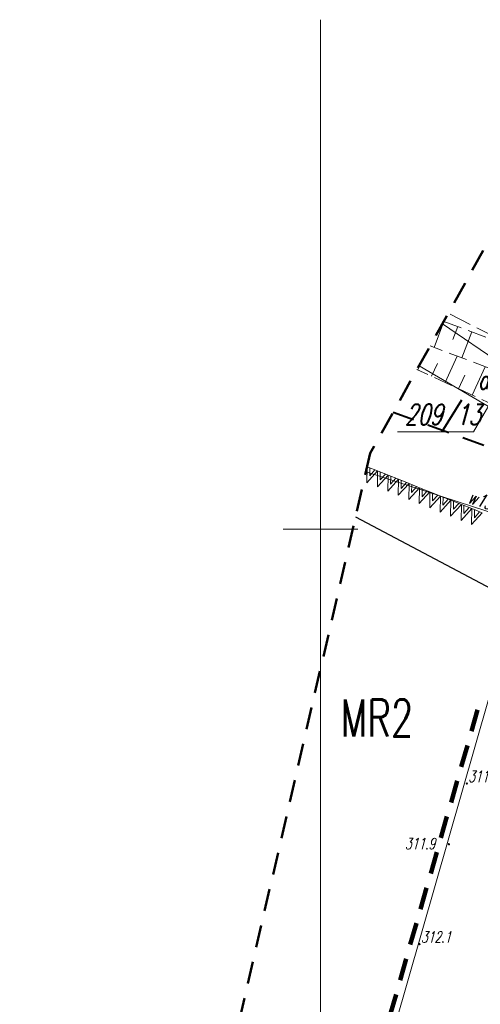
# Model space of a CAD drawing. Header units: metres. Extents: x 7429509 to 7429800, y 5564202 to 5564584.
# Tile 13 of 16: x 7429580 to 7429611, y 5564518 to 5564584. Entities that reach past the tile are written whole.
import ezdxf
from ezdxf.enums import TextEntityAlignment as Align

# ---------------------------------------------------------------- set-up
doc = ezdxf.new("R2010")
doc.units = ezdxf.units.M
doc.header["$MEASUREMENT"] = 0
for name, pattern in [('1', [0]), ('4', [2.5, 1.5, -1]), ('GDE', [0]), ('KOU', [2, 1.5, -0.5]), ('UPG', [0]), ('UPW', [0]), ('WSD', [1.75, 1.25, -0.5]), ('WSQ', [1.75, 1.25, -0.5])]:
    doc.linetypes.add(name, pattern=pattern)
doc.layers.get('0').update_dxf_attribs({"color": 250, "linetype": 'CONTINUOUS', "lineweight": 100})
for name, color, linetype, lineweight in [('EDZPD_L_0', 3, 'GDE', 13), ('EDZTD_T_0', 3, 'CONTINUOUS', 18), ('EKLTK_T_0', 3, 'CONTINUOUS', 25), ('ESPPP_L_4', 7, 'CONTINUOUS', 35), ('KRZYZE_L_0', 7, '1', 9), ('MPZP_L_0', 4, '4', 40), ('MPZP_L_1', 214, 'CONTINUOUS', 9), ('MPZP_T_0', 4, 'CONTINUOUS', 20), ('SDRPK_L_1', 7, 'KOU', 18), ('UGGPON_L_0', 52, 'UPG', 18), ('UWWOO_T_0', 5, 'CONTINUOUS', 18), ('UWWPO_L_0', 5, 'UPW', 18), ('WUKOS_T_0', 7, 'CONTINUOUS', 18), ('WUKOS_T_1', 7, 'CONTINUOUS', 9), ('WUKPS_L_2', 7, '1', 9), ('ZAKRES_L_0', 7, '4', 50)]:
    doc.layers.add(name, color=color, linetype=linetype, lineweight=lineweight)
doc.styles.get("Standard").update_dxf_attribs({"font": 'Simplex.SHX', "width": 0.75})

# ---------------------------------------------------------------- blocks, each defined once
blk = doc.blocks.new('WSP')
at = {"linetype": 'Continuous'}
blk.add_circle((0, 0), 0.045, dxfattribs=at)

msp = doc.modelspace()

# ---------------------------------------------------------------- linework, layer by layer
at = {"layer": 'EDZPD_L_0', "linetype": '1', "lineweight": 18}
for p, q in [((7429608.169, 5564563.789), (7429616.99, 5564557.74)), ((7429606.599, 5564560.969), (7429616.06, 5564555.4)), ((7429616.06, 5564555.4), (7429579.84, 5564429))]:
    msp.add_line(p, q, dxfattribs=at)
at = {"layer": 'EDZTD_T_0', "linetype": 'Continuous'}
for p in [(7429611.901, 5564559.368), (7429605.155, 5564556.546)]:
    msp.add_line(p, (7429610.248, 5564556.546), dxfattribs=at)
at = {"layer": 'ESPPP_L_4', "lineweight": 100}
for p, q in [((7429610.112, 5564536.458), (7429610.522, 5564537.889)), ((7429609.429, 5564534.074), (7429609.839, 5564535.505)), ((7429608.745, 5564531.689), (7429609.155, 5564533.12)), ((7429608.062, 5564529.304), (7429608.472, 5564530.735)), ((7429607.379, 5564526.919), (7429607.789, 5564528.35)), ((7429606.695, 5564524.534), (7429607.105, 5564525.965)), ((7429606.012, 5564522.149), (7429606.422, 5564523.58)), ((7429605.328, 5564519.764), (7429605.738, 5564521.195)), ((7429604.645, 5564517.379), (7429605.055, 5564518.81))]:
    msp.add_line(p, q, dxfattribs=at)
at = {"layer": 'KRZYZE_L_0', "linetype": '1'}
for p, q in [((7429600, 5564500), (7429600, 5564584.176)), ((7429600, 5564547.5), (7429600, 5564552.5)), ((7429597.5, 5564550), (7429602.5, 5564550))]:
    msp.add_line(p, q, dxfattribs=at)
at = {"layer": 'MPZP_L_0', "linetype": '4'}
msp.add_line((7429615.632, 5564553.906), (7429604.855, 5564557.837), dxfattribs=at)
at = {"layer": 'MPZP_L_1', "linetype": '4'}
for p, q in [((7429603.124, 5564554.195), (7429603.107, 5564553.124)), ((7429603.124, 5564554.195), (7429603.825, 5564553.914)), ((7429603.107, 5564553.124), (7429603.825, 5564553.914)), ((7429603.302, 5564554.123), (7429603.293, 5564553.588)), ((7429603.293, 5564553.588), (7429603.647, 5564553.985)), ((7429603.825, 5564553.914), (7429603.808, 5564552.843)), ((7429603.808, 5564552.843), (7429604.526, 5564553.633)), ((7429603.825, 5564553.914), (7429604.526, 5564553.633)), ((7429604.003, 5564553.842), (7429603.994, 5564553.307)), ((7429603.994, 5564553.307), (7429604.348, 5564553.704)), ((7429604.526, 5564553.633), (7429604.509, 5564552.562)), ((7429604.526, 5564553.633), (7429605.227, 5564553.352)), ((7429604.704, 5564553.561), (7429604.695, 5564553.026)), ((7429604.509, 5564552.562), (7429605.227, 5564553.352)), ((7429604.695, 5564553.026), (7429605.05, 5564553.423)), ((7429605.227, 5564553.352), (7429605.21, 5564552.281)), ((7429605.21, 5564552.281), (7429605.928, 5564553.071)), ((7429605.227, 5564553.352), (7429605.928, 5564553.071)), ((7429605.405, 5564553.28), (7429605.396, 5564552.745)), ((7429605.396, 5564552.745), (7429605.751, 5564553.142)), ((7429605.928, 5564553.071), (7429605.911, 5564552)), ((7429605.928, 5564553.071), (7429606.629, 5564552.79)), ((7429606.106, 5564552.999), (7429606.097, 5564552.464)), ((7429606.097, 5564552.464), (7429606.452, 5564552.861)), ((7429605.911, 5564552), (7429606.629, 5564552.79)), ((7429606.629, 5564552.79), (7429606.612, 5564551.719)), ((7429606.612, 5564551.719), (7429607.33, 5564552.509)), ((7429606.629, 5564552.79), (7429607.33, 5564552.509)), ((7429606.807, 5564552.718), (7429606.798, 5564552.183)), ((7429606.798, 5564552.183), (7429607.153, 5564552.58)), ((7429607.33, 5564552.509), (7429607.313, 5564551.438)), ((7429607.313, 5564551.438), (7429608.031, 5564552.228)), ((7429607.33, 5564552.509), (7429608.031, 5564552.228)), ((7429607.508, 5564552.437), (7429607.499, 5564551.902)), ((7429607.499, 5564551.902), (7429607.854, 5564552.299)), ((7429608.031, 5564552.228), (7429608.014, 5564551.157)), ((7429608.031, 5564552.228), (7429608.732, 5564551.947)), ((7429608.014, 5564551.157), (7429608.732, 5564551.947)), ((7429608.209, 5564552.156), (7429608.201, 5564551.621)), ((7429608.201, 5564551.621), (7429608.555, 5564552.018)), ((7429608.732, 5564551.947), (7429608.716, 5564550.876)), ((7429608.716, 5564550.876), (7429609.433, 5564551.666)), ((7429608.732, 5564551.947), (7429609.433, 5564551.666)), ((7429608.91, 5564551.875), (7429608.902, 5564551.34)), ((7429608.902, 5564551.34), (7429609.256, 5564551.737)), ((7429609.433, 5564551.666), (7429609.417, 5564550.595)), ((7429609.433, 5564551.666), (7429610.134, 5564551.385)), ((7429609.611, 5564551.594), (7429609.603, 5564551.059)), ((7429609.417, 5564550.595), (7429610.134, 5564551.385)), ((7429609.603, 5564551.059), (7429609.957, 5564551.456)), ((7429610.134, 5564551.385), (7429610.118, 5564550.314)), ((7429610.118, 5564550.314), (7429610.836, 5564551.104)), ((7429610.134, 5564551.385), (7429610.836, 5564551.104)), ((7429610.312, 5564551.313), (7429610.304, 5564550.778)), ((7429610.304, 5564550.778), (7429610.658, 5564551.175))]:
    msp.add_line(p, q, dxfattribs=at)
at = {"layer": 'SDRPK_L_1', "linetype": 'KOU'}
msp.add_line((7429613.6, 5564561.94), (7429608.557, 5564564.486), dxfattribs=at)
at = {"layer": 'UGGPON_L_0', "linetype": '1', "lineweight": 25}
msp.add_line((7429602.351, 5564550.843), (7429614.67, 5564544.3), dxfattribs=at)
at = {"layer": 'UWWPO_L_0', "linetype": '1'}
msp.add_line((7429603.047, 5564553.861), (7429616.03, 5564549.62), dxfattribs=at)
at = {"layer": 'WUKPS_L_2', "linetype": '1'}
for p, q in [((7429608.255, 5564563.943), (7429607.602, 5564562.201)), ((7429609.191, 5564563.592), (7429608.864, 5564562.72)), ((7429610.128, 5564563.241), (7429609.473, 5564561.493)), ((7429606.527, 5564560.688), (7429606.952, 5564561.604)), ((7429608.341, 5564559.845), (7429609.161, 5564561.611)), ((7429607.434, 5564560.267), (7429607.828, 5564561.116)), ((7429610.155, 5564559.003), (7429611.036, 5564560.902)), ((7429609.248, 5564559.424), (7429609.673, 5564560.34))]:
    msp.add_line(p, q, dxfattribs=at)
at = {"layer": 'WUKPS_L_2', "linetype": 'WSQ'}
for p, q in [((7429608.255, 5564563.943), (7429613.6, 5564561.94)), ((7429611.95, 5564558.17), (7429606.46, 5564560.719))]:
    msp.add_line(p, q, dxfattribs=at)
at = {"layer": 'WUKPS_L_2', "linetype": 'WSD'}
msp.add_line((7429613.05, 5564560.14), (7429607.34, 5564562.3), dxfattribs=at)
at = {"layer": 'ZAKRES_L_0', "linetype": '4'}
for p, q in [((7429613.328, 5564573.055), (7429603.334, 5564555.106)), ((7429603.334, 5564555.106), (7429582.361, 5564464.216))]:
    msp.add_line(p, q, dxfattribs=at)

# ---------------------------------------------------------------- block references
at = {"layer": 'WUKOS_T_0'}
for p in [(7429609.8, 5564532.95), (7429608.6, 5564528.88), (7429606.63, 5564522.18)]:
    msp.add_blockref('WSP', p, dxfattribs=at)

# ---------------------------------------------------------------- texts
at = {"layer": 'EDZTD_T_0', "oblique": 15, "width": 0.7}
msp.add_text('209/13', height=1.3889, dxfattribs=at).set_placement((7429610.744, 5564557.009), align=Align.RIGHT)
at = {"layer": 'EKLTK_T_0', "oblique": 15, "width": 0.7}
msp.add_text('dr', height=1.25, dxfattribs=at).set_placement((7429610.539, 5564559.397))
at = {"layer": 'MPZP_T_0', "width": 0.7}
msp.add_text('MR2', height=2.5, dxfattribs=at).set_placement((7429601.34, 5564538.596), align=Align.TOP_LEFT)
at = {"layer": 'UWWOO_T_0', "lineweight": 9, "oblique": 15, "width": 0.7}
msp.add_text('w150', height=0.9, rotation=342.34699, dxfattribs=at).set_placement((7429609.798, 5564551.793))
at = {"layer": 'WUKOS_T_1', "oblique": 15, "width": 0.7}
for s, p in [('311.7', (7429609.9, 5564533.05)), ('311.9', (7429605.655, 5564528.545)), ('312.1', (7429606.73, 5564522.28))]:
    msp.add_text(s, height=0.75, dxfattribs=at).set_placement(p)

doc.saveas('drawing.dxf')
